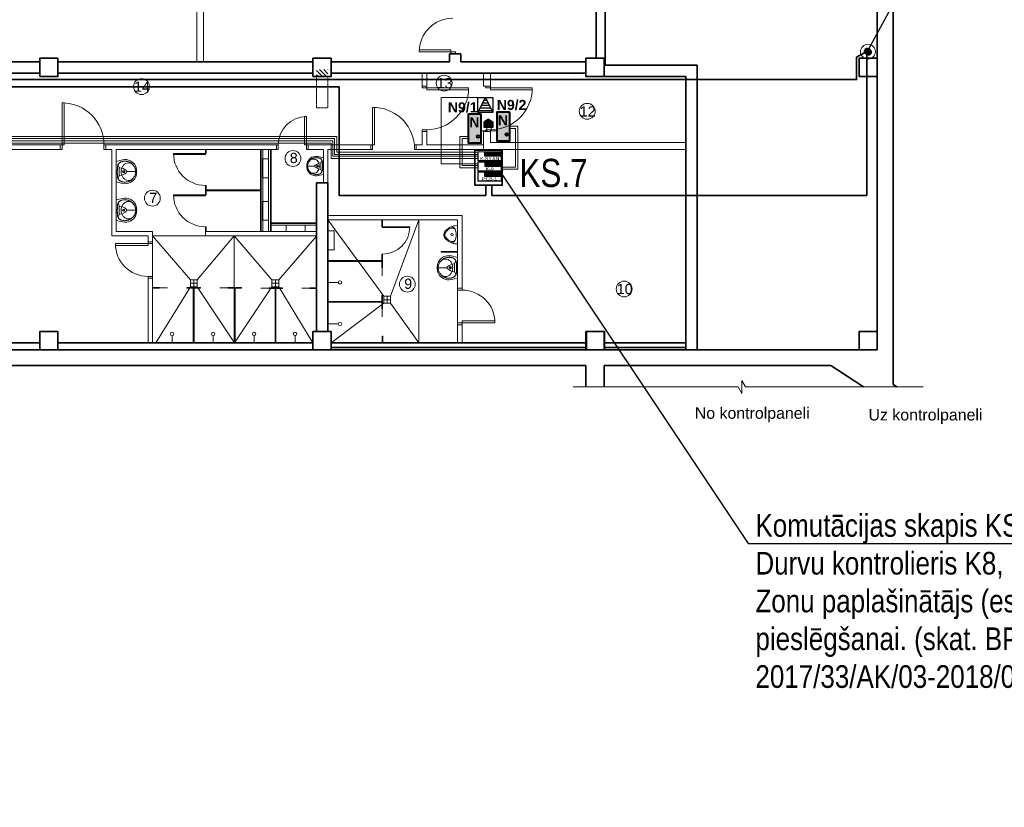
# Model space of a CAD drawing. Header units: millimetres. Extents: x -1662057 to -197461, y -941126 to 63888.
# Tile 54 of 209: x -1578253 to -1560731, y -620024 to -606014. Entities that reach past the tile are written whole.
import ezdxf
from ezdxf import colors
from ezdxf.entities.mleader import LeaderData, LeaderLine
from ezdxf.enums import TextEntityAlignment as Align
from ezdxf.math import Vec2, Vec3

# ---------------------------------------------------------------- set-up
doc = ezdxf.new("R2010")
doc.units = ezdxf.units.MM
doc.set_wipeout_variables(frame=1)
doc.linetypes.add('DASHED2', pattern=[0.375, 0.25, -0.125])
doc.linetypes.add('KL', pattern=[4, 2, -2])
doc.layers.get('0').update_dxf_attribs({"linetype": 'CONTINUOUS'})
for name, color, linetype in [('Apsardze', 5, 'CONTINUOUS'), ('ESS AS', 5, 'CONTINUOUS'), ('ESS_AS_iekartas', 102, 'CONTINUOUS'), ('UAS', 240, 'CONTINUOUS'), ('VS AS', 7, 'CONTINUOUS'), ('VS-AS_Iekartas', 5, 'CONTINUOUS')]:
    doc.layers.add(name, color=color, linetype=linetype)
for name, color, linetype, lineweight in [('AS', 1, 'CONTINUOUS', 18), ('AS_kabelis', 16, 'CONTINUOUS', 15), ('ESS PK', 250, 'CONTINUOUS', 9), ('GLM - Anotation', 7, 'CONTINUOUS', 20), ('karodziņi', 7, 'CONTINUOUS', 0), ('kritumi', 7, 'CONTINUOUS', 5), ('santehnika', 252, 'CONTINUOUS', 0), ('telpu_numeracija', 7, 'CONTINUOUS', 18), ('VS_AS', 5, 'CONTINUOUS', 25)]:
    doc.layers.add(name, color=color, linetype=linetype, lineweight=lineweight)
for name, color, linetype, lineweight, true_color in [('durvis -proj', 7, 'CONTINUOUS', 9, 0x1d22b9), ('durvis_esosas', 7, 'CONTINUOUS', 0, 0x8f9fa3), ('esosaas sienas', 7, 'CONTINUOUS', 35, 0x63767e), ('Esosas_kolonnas', 7, 'CONTINUOUS', 35, 0x63767e), ('nojauc!', 7, 'CONTINUOUS', 9, 0xf42206), ('Nojauc_sienas', 7, 'DASHED2', 20, 0x63767e), ('proj_starpsienas', 7, 'CONTINUOUS', 20, 0x373fae), ('tualetes_starpsiena', 7, 'CONTINUOUS', 5, 0x373fae)]:
    doc.layers.add(name, color=color, linetype=linetype, lineweight=lineweight, true_color=true_color)
doc.styles.add('DEL_Arial Narrow', font='ARIALN.TTF')
doc.styles.add('LAT', font='arial.ttf', dxfattribs={"height": 2})
doc.styles.add('LV', font='arial.ttf')
doc.styles.add('MKM_Arial narrow', font='ARIALN.TTF')
doc.styles.add('WMF-Arial0', font='arialbd.ttf')
doc.linetypes.add('BATTING', pattern='A,0.00254,-2.54,[134,ltypeshp.shx,S=2.54,R=0,X=-2.54,Y=0],-5.08,[134,ltypeshp.shx,S=2.54,R=180,X=2.54,Y=0],-2.54', length=10.16254)

# ---------------------------------------------------------------- blocks, each defined once
blk = doc.blocks.new('A$C693A044C')
at = {"layer": 'santehnika'}
blk.add_lwpolyline([(185, -207.5), (185, 207.5), (50, 207.5), (50, -207.5)], close=True, dxfattribs=at)
blk = doc.blocks.new('MAZGGALDS')
at = {"layer": 'santehnika', "linetype": 'Continuous'}
for p, q in [((-204, 0), (-234, -125)), ((-204, 0), (204, 0)), ((-207, -159), (-208, -170)), ((-208, -170), (-208, -170)), ((-208, -170), (-207, -181)), ((-206, -149), (-207, -159)), ((-207, -181), (-207, -191)), ((-207, -191), (-205, -202)), ((-205, -138), (-206, -149)), ((-203, -128), (-205, -138)), ((-201, -118), (-203, -128)), ((-198, -108), (-201, -118)), ((-195, -99), (-198, -108)), ((-192, -90), (-195, -99)), ((-188, -82), (-192, -90)), ((-192, -90), (-192, -90)), ((-184, -75), (-188, -82)), ((-180, -68), (-184, -75)), ((-175, -62), (-180, -68)), ((-170, -57), (-175, -62)), ((-165, -52), (-170, -57)), ((-159, -47), (-165, -52)), ((-153, -43), (-159, -47)), ((-147, -39), (-153, -43)), ((-153, -43), (-153, -43)), ((-141, -36), (-147, -39)), ((-134, -33), (-141, -36)), ((-127, -31), (-134, -33)), ((-120, -29), (-127, -31)), ((-113, -27), (-120, -29)), ((-106, -25), (-113, -27)), ((-99, -24), (-106, -25)), ((-92, -23), (-99, -24)), ((-99, -24), (-99, -24)), ((-85, -23), (-92, -23)), ((-79, -22), (-85, -23)), ((-72, -22), (-79, -22)), ((-65, -22), (-72, -22)), ((-69, -61), (69, -61)), ((-59, -22), (-65, -22)), ((-52, -21), (-59, -22)), ((-46, -21), (-52, -21)), ((-40, -21), (-46, -21)), ((-46, -21), (-46, -21)), ((-34, -21), (-40, -21)), ((-28, -21), (-34, -21)), ((-22, -21), (-28, -21)), ((-16, -21), (-22, -21)), ((-10, -21), (-16, -21)), ((-4, -21), (-10, -21)), ((2, -21), (-4, -21)), ((8, -21), (2, -21)), ((2, -21), (2, -21)), ((14, -21), (8, -21)), ((21, -22), (14, -21)), ((27, -22), (21, -22)), ((34, -22), (27, -22)), ((40, -22), (34, -22)), ((47, -22), (40, -22)), ((53, -22), (47, -22)), ((59, -22), (53, -22)), ((53, -22), (53, -22)), ((65, -22), (59, -22)), ((71, -22), (65, -22)), ((77, -22), (71, -22)), ((83, -22), (77, -22)), ((89, -23), (83, -22)), ((95, -23), (89, -23)), ((101, -24), (95, -23)), ((108, -25), (101, -24)), ((101, -24), (101, -24)), ((114, -27), (108, -25)), ((121, -29), (114, -27)), ((127, -31), (121, -29)), ((134, -33), (127, -31)), ((141, -36), (134, -33)), ((147, -39), (141, -36)), ((153, -43), (147, -39)), ((159, -47), (153, -43)), ((153, -43), (153, -43)), ((165, -52), (159, -47)), ((170, -57), (165, -52)), ((175, -62), (170, -57)), ((180, -68), (175, -62)), ((184, -75), (180, -68)), ((188, -82), (184, -75)), ((192, -90), (188, -82)), ((195, -99), (192, -90)), ((192, -90), (192, -90)), ((198, -108), (195, -99)), ((201, -118), (198, -108)), ((203, -128), (201, -118)), ((205, -138), (203, -128)), ((204, 0), (234, -125)), ((206, -149), (205, -138)), ((205, -202), (207, -191)), ((207, -159), (206, -149)), ((208, -170), (207, -159)), ((207, -181), (208, -170)), ((207, -191), (207, -181)), ((208, -170), (208, -170)), ((-205, -202), (-204, -212)), ((-204, -212), (-201, -223)), ((-201, -223), (-199, -233)), ((-199, -233), (-196, -243)), ((-196, -243), (-192, -253)), ((-192, -253), (-192, -253)), ((-192, -253), (-188, -262)), ((-188, -262), (-183, -272)), ((-183, -272), (-178, -281)), ((-178, -281), (-173, -290)), ((-173, -290), (-167, -298)), ((-167, -298), (-161, -306)), ((-161, -306), (-154, -314)), ((-154, -314), (-147, -322)), ((-147, -322), (-147, -322)), ((-147, -322), (-139, -329)), ((-139, -329), (-132, -336)), ((-132, -336), (-123, -343)), ((0, -208), (0, -263)), ((0, -263), (0, -319)), ((0, -319), (0, -385)), ((123, -343), (132, -336)), ((132, -336), (139, -329)), ((139, -329), (147, -322)), ((147, -322), (154, -314)), ((147, -322), (147, -322)), ((154, -314), (161, -306)), ((161, -306), (167, -298)), ((167, -298), (173, -290)), ((173, -290), (178, -281)), ((178, -281), (183, -272)), ((183, -272), (188, -262)), ((188, -262), (192, -253)), ((192, -253), (196, -243)), ((192, -253), (192, -253)), ((196, -243), (199, -233)), ((199, -233), (201, -223)), ((201, -223), (204, -212)), ((204, -212), (205, -202))]:
    blk.add_line(p, q, dxfattribs=at)
at = {"layer": 'santehnika'}
for p, q in [((-76, -65), (-136, -34)), ((76, -65), (136, -34)), ((-104, -385), (-95, -388)), ((-95, -388), (-87, -391)), ((-87, -391), (-81, -393)), ((87, -391), (81, -393)), ((95, -388), (87, -391)), ((104, -385), (95, -388)), ((-81, -393), (-74, -395)), ((-74, -395), (-69, -397)), ((-69, -397), (-63, -398)), ((-63, -398), (-59, -399)), ((-59, -399), (-54, -400)), ((-54, -400), (-49, -401)), ((-49, -401), (-44, -402)), ((-44, -402), (-38, -402)), ((-38, -402), (-32, -403)), ((-32, -403), (-25, -404)), ((-25, -404), (-18, -405)), ((-18, -405), (-9, -405)), ((-9, -405), (0, -406)), ((9, -405), (0, -406)), ((18, -405), (9, -405)), ((25, -404), (18, -405)), ((32, -403), (25, -404)), ((38, -402), (32, -403)), ((44, -402), (38, -402)), ((49, -401), (44, -402)), ((54, -400), (49, -401)), ((59, -399), (54, -400)), ((63, -398), (59, -399)), ((69, -397), (63, -398)), ((74, -395), (69, -397)), ((81, -393), (74, -395))]:
    blk.add_line(p, q, dxfattribs=at)
at = {"layer": 'santehnika', "linetype": 'Continuous'}
for radius in [22.4, 15.7]:
    blk.add_circle((0, -146), radius, dxfattribs=at)
for centre, radius, start, end in [((-13, -178), 227, 166.4992, 246.3993), ((-54, -241), 120, 153.4139, 179.9998), ((-28, -254), 149, 129.6135, 153.4139), ((-11, -275), 175, 108.9233, 129.6134), ((-69, -71), 10, 89.9999, 187.559), ((176, -33), 258, 188.8141, 219.2953), ((0, -307), 209, 89.9999, 108.9233), ((0, -307), 209, 71.0765, 89.9999), ((-176, -33), 258, 320.7045, 351.1856), ((11, -275), 175, 50.3863, 71.0765), ((69, -71), 10, 352.4408, 89.9999), ((13, -178), 227, 293.6004, 13.5006), ((28, -254), 149, 26.5859, 50.3863), ((54, -241), 120, 359.9999, 26.5858), ((-54, -241), 120, 179.9999, 206.5858), ((-28, -228), 149, 206.5859, 230.3863), ((-11, -208), 175, 230.3863, 251.0765), ((0, -176), 209, 251.0765, 269.9999), ((0, -178), 30, 219.2953, 320.7045), ((0, -176), 209, 269.9999, 288.9233), ((11, -208), 175, 288.9233, 309.6134), ((28, -228), 149, 309.6135, 333.4139), ((54, -241), 120, 333.4139, 359.9998)]:
    blk.add_arc(centre, radius, start, end, dxfattribs=at)
blk = doc.blocks.new('A$C4BE53BC6')
at = {"layer": 'santehnika'}
for points in [[(-200, 0), (200, 0, 0.056281), (197, 64, 0.051243), (180, 129, 0.047086), (147, 194, 0.038643), (112, 243, 0.050944), (79, 274, 0.073316), (37, 298, 0.092337), (0, 305, 0.092337), (-37, 298, 0.073316), (-79, 274, 0.050944), (-112, 243, 0.038643), (-147, 194, 0.047086), (-180, 129, 0.051243), (-197, 64, 0.056281)], [(0, 150, -0.999985), (0, 100, -0.999985)]]:
    blk.add_lwpolyline(points, format="xyb", close=True, dxfattribs=at)
for points in [[(120, 55, 0.099174), (142, 87, 0.110283), (148, 121, 0.092873), (139, 162, 0.05733), (122, 192, 0.037877), (88, 233, 0.072182), (36, 271, 0.124936), (0, 280), (0, 280, 0.124936), (-36, 271, 0.072182), (-88, 233, 0.037877), (-122, 192, 0.05733), (-139, 162, 0.092873), (-148, 121, 0.110283), (-142, 87, 0.099174), (-120, 55)], [(-174, 144, 0.078162), (-175, 118, 0.158684), (-163, 89, 0.087457), (-120, 55, 0.073385), (-72, 37, 0.051629), (0, 30), (0, 30, 0.051629), (72, 37, 0.073385), (120, 55, 0.087457), (163, 89, 0.158684), (175, 118, 0.078162), (174, 144)]]:
    blk.add_lwpolyline(points, format="xyb", dxfattribs=at)
blk = doc.blocks.new('smk')
at = {"layer": 'Apsardze'}
for p, q in [((-200, 0), (-200, 200)), ((-200, 0), (-100, 200)), ((-200, 200), (0, 200)), ((-100, 200), (0, 0)), ((0, 200), (0, 0)), ((0, 0), (-200, 0))]:
    blk.add_line(p, q, dxfattribs=at)
at = {"layer": 'Apsardze', "linetype": 'ByBlock'}
for p, q in [((-117, 166), (-83, 166)), ((-188, 25), (-13, 25)), ((-170, 60), (-30, 60)), ((-152, 96), (-48, 96)), ((-135, 131), (-65, 131))]:
    blk.add_line(p, q, dxfattribs=at)
blk = doc.blocks.new('DEL_VS-AS_kontroles_panelis')
blk.add_wipeout([(-326, 261), (326, 261), (326, -1), (-326, -1)]).dxf.layer = 'AS_kabelis'
at = {"layer": 'VS-AS_Iekartas', "color": 0}
for p, q in [((-325, 260), (325, 260)), ((-325, 0), (-325, 260)), ((325, 0), (-325, 0)), ((-130, 252), (-122, 260)), ((-130, 229), (-99, 260)), ((-130, 207), (-77, 260)), ((-130, 184), (-54, 260)), ((-130, 162), (-32, 260)), ((-130, 139), (-9, 260)), ((-18, 130), (-130, 242)), ((-40, 130), (-130, 220)), ((-63, 130), (-130, 197)), ((-85, 130), (-130, 175)), ((-108, 130), (-130, 152)), ((5, 130), (-125, 260)), ((-117, 130), (13, 260)), ((27, 130), (-103, 260)), ((-95, 130), (35, 260)), ((50, 130), (-80, 260)), ((-72, 130), (58, 260)), ((72, 130), (-58, 260)), ((-50, 130), (80, 260)), ((95, 130), (-35, 260)), ((-27, 130), (103, 260)), ((117, 130), (-13, 260)), ((-5, 130), (125, 260)), ((139, 130), (9, 260)), ((18, 130), (148, 260)), ((162, 130), (32, 260)), ((40, 130), (170, 260)), ((184, 130), (54, 260)), ((63, 130), (193, 260)), ((207, 130), (77, 260)), ((85, 130), (215, 260)), ((229, 130), (99, 260)), ((108, 130), (238, 260)), ((252, 130), (122, 260)), ((130, 130), (260, 260)), ((274, 130), (144, 260)), ((152, 130), (282, 260)), ((297, 130), (167, 260)), ((175, 130), (305, 260)), ((319, 130), (189, 260)), ((197, 130), (325, 258)), ((325, 146), (211, 260)), ((220, 130), (325, 235)), ((325, 169), (234, 260)), ((242, 130), (325, 213)), ((325, 191), (256, 260)), ((265, 130), (325, 190)), ((325, 214), (279, 260)), ((287, 130), (325, 168)), ((325, 236), (301, 260)), ((310, 130), (325, 145)), ((325, 259), (324, 260)), ((325, 260), (325, 0))]:
    blk.add_line(p, q, dxfattribs=at)
blk.add_lwpolyline([(-130, 260), (325, 260), (325, 130), (-130, 130)], close=True, dxfattribs=at)
at = {"layer": 'VS-AS_Iekartas', "color": 0, "style": 'DEL_Arial Narrow', "width": 1.4}
blk.add_attdef('TIPS', text='', height=90, dxfattribs=at).set_placement((0, -10), align=Align.BOTTOM_CENTER)
blk = doc.blocks.new('_None')

msp = doc.modelspace()

# ---------------------------------------------------------------- hatches: boundary and pattern name
at = {"layer": 'ESS PK', "true_color": 0xffffff}
h = msp.add_hatch(color=7, dxfattribs=at)
h.dxf.hatch_style = 1
h.paths.add_polyline_path([(-1570266.31071, -608211.26137), (-1570047.57362, -608211.26137), (-1570047.57362, -607687.706), (-1570266.31071, -607687.706)])
h = msp.add_hatch(color=7, dxfattribs=at)
h.dxf.hatch_style = 1
h.paths.add_polyline_path([(-1569833.27586, -607832.66344), (-1569910.16387, -607782.32132), (-1569987.41377, -607832.66344)])
h.paths.add_polyline_path([(-1569987.41377, -607832.66344), (-1569987.44632, -607832.68465), (-1569987.44632, -607930.76772), (-1569833.23584, -607930.76772), (-1569833.23584, -607832.68964), (-1569833.27586, -607832.66344)])
h = msp.add_hatch(color=7, dxfattribs=at)
h.dxf.hatch_style = 1
h.paths.add_polyline_path([(-1569757.84699, -608174.68482), (-1569539.1099, -608174.68482), (-1569539.1099, -607651.12944), (-1569757.84699, -607651.12944)])
at = {"layer": 'nojauc!', "ltscale": 40, "true_color": 0x636466}
h = msp.add_hatch(dxfattribs=at)
h.set_pattern_fill('ANSI31', color=251, scale=16.2, angle=90, style=0)
h.set_pattern_definition([(135, (-1548911.583, -638397.78), (-36.37004, -36.37004), [])])
h.paths.add_polyline_path([(-1572767.84029, -606900.90583), (-1572969.65287, -606901.2846), (-1572969.65287, -607024.56369), (-1572767.84029, -607024.56369)])
at = {"layer": 'UAS'}
h = msp.add_hatch(color=5, dxfattribs=at)
h.paths.add_polyline_path([(-1563158.02772, -606582.26795), (-1563187.19326, -606523.11115, 0.2855923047), (-1563223.98343, -606582.26795, 0.5262828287), (-1563134.36095, -606643.83125)])
h.paths.add_polyline_path([(-1563158.63903, -606581.02802), (-1563158.52713, -606580.96885), (-1563134.36095, -606643.83125, 0.3103731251), (-1563092.07201, -606582.26795, 0.5557031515), (-1563187.19326, -606523.11115)])

# ---------------------------------------------------------------- linework, layer by layer
at = {"layer": 'durvis -proj', "color": 251, "true_color": 0x636466}
for points in [[(-1571010.10857, -607227.06369), (-1571010.10857, -607194.66369), (-1571091.10857, -607194.66369), (-1571091.10857, -607227.06369)], [(-1570264.90857, -607227.06369), (-1570264.90857, -607262.45193), (-1571010.10857, -607262.45193), (-1571010.10857, -607227.06369)], [(-1569876.10857, -607227.06369), (-1569876.10857, -607194.66369), (-1569957.10857, -607194.66369), (-1569957.10857, -607227.06369)], [(-1569130.90857, -607227.06369), (-1569130.90857, -607262.45193), (-1569876.10857, -607262.45193), (-1569876.10857, -607227.06369)], [(-1577498.10572, -607494.36369), (-1577462.71747, -607494.36369), (-1577462.71747, -608239.56369), (-1577498.10572, -608239.56369)], [(-1571974.16829, -607575.36369), (-1571938.78004, -607575.36369), (-1571938.78004, -608239.56369), (-1571974.16829, -608239.56369)], [(-1573148.80558, -607737.22398), (-1573184.19383, -607737.22398), (-1573184.19383, -608239.56369), (-1573148.80558, -608239.56369)], [(-1571010.10857, -608004.66369), (-1571010.10857, -607972.26369), (-1571091.10857, -607972.26369), (-1571091.10857, -608004.66369)], [(-1569876.10857, -608004.66369), (-1569876.10857, -607972.26369), (-1569957.10857, -607972.26369), (-1569957.10857, -608004.66369)], [(-1577498.10572, -608320.56369), (-1577530.50572, -608320.56369), (-1577530.50572, -608239.56369), (-1577498.10572, -608239.56369)], [(-1576720.50572, -608320.56369), (-1576752.90572, -608320.56369), (-1576752.90572, -608239.56369), (-1576720.50572, -608239.56369)], [(-1573683.54529, -608239.56369), (-1573651.14529, -608239.56369), (-1573651.14529, -608320.56369), (-1573683.54529, -608320.56369)], [(-1573148.80558, -608239.56369), (-1573116.40558, -608239.56369), (-1573116.40558, -608320.56369), (-1573148.80558, -608320.56369)], [(-1572006.56829, -608320.56369), (-1571974.16829, -608320.56369), (-1571974.16829, -608239.56369), (-1572006.56829, -608239.56369)], [(-1571228.96829, -608320.56369), (-1571196.56829, -608320.56369), (-1571196.56829, -608239.56369), (-1571228.96829, -608239.56369)], [(-1576550.54029, -609996.90036), (-1576550.47493, -610033.33475), (-1575967.34029, -610032.2886), (-1575967.34029, -609996.90036)], [(-1575886.34029, -609964.50036), (-1575886.34029, -609996.90036), (-1575967.34029, -609996.90036), (-1575967.34029, -609964.50036)], [(-1575886.34029, -610580.10036), (-1575886.34029, -610612.50036), (-1575967.34029, -610612.50036), (-1575967.34029, -610580.10036)], [(-1570378.34029, -610791.38071), (-1570378.34029, -610823.78071), (-1570459.34029, -610823.78071), (-1570459.34029, -610791.38071)], [(-1570378.34029, -611406.98071), (-1570378.34029, -611439.38071), (-1570459.34029, -611439.38071), (-1570459.34029, -611406.98071)], [(-1569795.14029, -611406.98071), (-1569795.14029, -611371.59246), (-1570378.34029, -611371.59246), (-1570378.34029, -611406.98071)]]:
    msp.add_lwpolyline(points, close=True, dxfattribs=at)
for centre, radius, start, end in [((-1571010.10857, -607227.06369), 745.2, 270, 0), ((-1569876.10857, -607227.06369), 745.2, 270, 0), ((-1577498.10572, -608239.56369), 745.2, 0, 90), ((-1571962.87371, -608312.83075), 737.55355, 5.701048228, 90.877437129), ((-1573148.50834, -608239.68915), 502.63697, 90, 179.985698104), ((-1575967.34029, -609996.90036), 583.2, 180, 270), ((-1570378.34029, -611406.98071), 583.2, 0, 90)]:
    msp.add_arc(centre, radius, start, end, dxfattribs=at)
at = {"layer": 'durvis_esosas', "color": 251, "true_color": 0x636466}
for points in [[(-1571143.79029, -606587.16369), (-1571143.79029, -606551.77544), (-1570579.22029, -606551.77544), (-1570579.22029, -606587.16369)], [(-1570498.22029, -606619.56369), (-1570498.22029, -606587.16369), (-1570579.22029, -606587.16369), (-1570579.22029, -606619.56369)]]:
    msp.add_lwpolyline(points, close=True, dxfattribs=at)
msp.add_arc((-1570544.39029, -606587.16369), 599.4, 90, 180, dxfattribs=at)
at = {"layer": 'esosaas sienas', "color": 251, "true_color": 0x636466}
for p, q in [((-1562707.64029, -599127.06369), (-1562707.64029, -612503.39044)), ((-1567834.94029, -599410.56369), (-1567834.94029, -606822.06369)), ((-1562991.14029, -599410.56369), (-1562991.14029, -611884.56369)), ((-1567996.94029, -604594.56369), (-1567996.94029, -606700.56369)), ((-1570605.14029, -606619.56369), (-1570605.14029, -606765.36369)), ((-1570605.14029, -606619.56369), (-1570402.64029, -606619.56369)), ((-1570402.64029, -606619.56369), (-1570402.64029, -606765.36369)), ((-1582431.14029, -606765.36369), (-1577895.14029, -606765.36369)), ((-1573035.14029, -606765.36369), (-1577571.14029, -606765.36369)), ((-1572711.14029, -606765.36369), (-1570605.14029, -606765.36369)), ((-1570402.64029, -606765.36369), (-1568175.14029, -606765.36369)), ((-1566198.74029, -606822.06369), (-1567834.94029, -606822.06369)), ((-1566198.74029, -606822.06369), (-1566198.74029, -611884.56369)), ((-1582431.14029, -606967.86369), (-1577895.14029, -606967.86369)), ((-1573035.14029, -606967.86369), (-1577571.14029, -606967.86369)), ((-1572711.14029, -606967.86369), (-1568175.14029, -606967.86369)), ((-1566401.24029, -607024.56369), (-1568175.14029, -607024.56369)), ((-1566401.24029, -607024.56369), (-1566401.24029, -611884.56369)), ((-1572970.34029, -608916.44639), (-1572970.34029, -611560.56369)), ((-1572767.84029, -608916.44639), (-1572767.84029, -611560.56369)), ((-1577895.14029, -611763.06369), (-1582431.14029, -611763.06369)), ((-1573035.14029, -611763.06369), (-1577571.14029, -611763.06369)), ((-1568167.04029, -611763.06369), (-1572711.14029, -611763.06369)), ((-1567859.24029, -611763.06369), (-1566401.24029, -611763.06369)), ((-1562991.14029, -611884.56369), (-1592475.14029, -611884.56369)), ((-1568167.04029, -611844.06369), (-1572711.14029, -611844.06369)), ((-1567859.24029, -611844.06369), (-1566401.24029, -611844.06369)), ((-1568175.14029, -612168.06369), (-1592758.64029, -612168.06369)), ((-1568175.14029, -612168.06369), (-1568175.14029, -612545.31757)), ((-1563818.88764, -612168.06369), (-1567851.14029, -612168.06369)), ((-1567851.14029, -612168.06369), (-1567851.14029, -612545.31757)), ((-1563818.88764, -612168.06369), (-1563237.9676, -612545.31757)), ((-1562707.64029, -612503.39044), (-1562643.07818, -612545.31757))]:
    msp.add_line(p, q, dxfattribs=at)
at = {"layer": 'Esosas_kolonnas', "color": 251, "true_color": 0x636466}
msp.add_line((-1572970.34029, -608916.44639), (-1572767.84029, -608916.44639), dxfattribs=at)
for points in [[(-1577895.14029, -607024.56369), (-1577571.14029, -607024.56369), (-1577571.14029, -606700.56369), (-1577895.14029, -606700.56369)], [(-1573035.14029, -607024.56369), (-1572711.14029, -607024.56369), (-1572711.14029, -606700.56369), (-1573035.14029, -606700.56369)], [(-1568175.14029, -607024.56369), (-1567851.14029, -607024.56369), (-1567851.14029, -606700.56369), (-1568175.14029, -606700.56369)], [(-1563315.14029, -607024.56369), (-1562991.14029, -607024.56369), (-1562991.14029, -606700.56369), (-1563315.14029, -606700.56369)], [(-1577895.14029, -611884.56369), (-1577571.14029, -611884.56369), (-1577571.14029, -611560.56369), (-1577895.14029, -611560.56369)], [(-1573035.14029, -611884.56369), (-1572711.14029, -611884.56369), (-1572711.14029, -611560.56369), (-1573035.14029, -611560.56369)], [(-1568175.14029, -611884.56369), (-1567851.14029, -611884.56369), (-1567851.14029, -611560.56369), (-1568175.14029, -611560.56369)], [(-1567843.04029, -611884.56369), (-1568167.04029, -611884.56369), (-1568167.04029, -611560.56369), (-1567843.04029, -611560.56369)], [(-1563315.14029, -611884.56369), (-1562991.14029, -611884.56369), (-1562991.14029, -611560.56369), (-1563315.14029, -611560.56369)]]:
    msp.add_lwpolyline(points, close=True, dxfattribs=at)
at = {"layer": 'ESS PK', "color": 6, "lineweight": 30, "ltscale": 2}
for p, q in [((-1569910.16191, -607782.32004), (-1569987.42322, -607832.66959)), ((-1569910.16784, -607782.31872), (-1569833.24769, -607832.68188))]:
    msp.add_line(p, q, dxfattribs=at)
at = {"layer": 'ESS PK', "color": 5, "lineweight": 40, "ltscale": 2}
for points in [[(-1570047.57362, -607687.706), (-1570047.57362, -608211.26137), (-1570266.31071, -608211.26137), (-1570266.31071, -607687.706)], [(-1569539.1099, -607651.12944), (-1569539.1099, -608174.68482), (-1569757.84699, -608174.68482), (-1569757.84699, -607651.12944)]]:
    msp.add_lwpolyline(points, close=True, dxfattribs=at)
at = {"layer": 'ESS PK', "color": 6, "lineweight": 30, "ltscale": 2}
msp.add_lwpolyline([(-1569987.44632, -607832.66344), (-1569833.23584, -607832.66344), (-1569833.23584, -607930.76772), (-1569987.44632, -607930.76772)], close=True, dxfattribs=at)
at = {"layer": 'ESS PK', "color": 5, "lineweight": 40, "ltscale": 2}
for centre in [(-1570096.86688, -608090.9797), (-1569588.40317, -608054.40314)]:
    msp.add_circle(centre, 22.45576, dxfattribs=at)
at = {"layer": 'karodziņi', "color": 251, "true_color": 0x636466}
for p, q in [((-1565404.00664, -612429.28128), (-1565404.00664, -612661.35385)), ((-1565339.53523, -612545.31757), (-1565404.00664, -612429.28128)), ((-1565468.47804, -612545.31757), (-1568401.59906, -612545.31757)), ((-1565404.00664, -612661.35385), (-1565468.47804, -612545.31757)), ((-1562172.4744, -612545.31757), (-1565339.53523, -612545.31757))]:
    msp.add_line(p, q, dxfattribs=at)
at = {"layer": 'kritumi', "color": 251, "true_color": 0x636466}
for p, q in [((-1572767.84029, -608916.44639), (-1572848.84029, -608916.44639)), ((-1571775.18789, -610934.27981), (-1572767.84029, -609576.06369)), ((-1571149.99673, -609576.06369), (-1571653.68789, -610934.27981)), ((-1571149.99673, -611763.06369), (-1571149.99673, -609576.06369)), ((-1575886.34029, -609859.56369), (-1572970.14395, -609859.56369)), ((-1575886.34029, -609859.56369), (-1575215.21087, -610641.62129)), ((-1574434.41529, -609859.56369), (-1575093.71087, -610641.62129)), ((-1574434.41529, -609859.56369), (-1573762.96971, -610641.62129)), ((-1574428.34029, -611763.06369), (-1574434.41529, -609859.56369)), ((-1572970.79174, -609866.85322), (-1573641.46971, -610641.62129)), ((-1575886.34029, -609964.50036), (-1575886.34029, -610612.50036)), ((-1575215.21087, -610763.12129), (-1575828.83029, -611763.06369)), ((-1575215.21087, -610702.37129), (-1575093.71087, -610702.37129)), ((-1575154.46087, -610763.12129), (-1575154.46087, -610641.62129)), ((-1575093.71087, -610763.12129), (-1574428.34029, -611763.06369)), ((-1573762.96971, -610763.12129), (-1574428.34029, -611763.06369)), ((-1573762.96971, -610702.37129), (-1573641.46971, -610702.37129)), ((-1573702.21971, -610763.12129), (-1573702.21971, -610641.62129)), ((-1573641.46971, -610763.12129), (-1573035.14029, -611763.06369)), ((-1571714.43789, -611055.77981), (-1571714.43789, -610934.27981)), ((-1570459.34029, -611406.98071), (-1570459.34029, -610823.78071)), ((-1571775.18789, -611055.77981), (-1572711.14029, -611763.06369)), ((-1571775.18789, -610995.02981), (-1571653.68789, -610995.02981)), ((-1571149.99673, -611763.06369), (-1571653.68789, -611055.77981))]:
    msp.add_line(p, q, dxfattribs=at)
for points in [[(-1575215.21087, -610641.62129), (-1575093.71087, -610641.62129), (-1575093.71087, -610763.12129), (-1575215.21087, -610763.12129)], [(-1573762.96971, -610641.62129), (-1573641.46971, -610641.62129), (-1573641.46971, -610763.12129), (-1573762.96971, -610763.12129)], [(-1571775.18789, -610934.27981), (-1571653.68789, -610934.27981), (-1571653.68789, -611055.77981), (-1571775.18789, -611055.77981)]]:
    msp.add_lwpolyline(points, close=True, dxfattribs=at)
at = {"layer": 'Nojauc_sienas', "color": 251, "ltscale": 0.5, "true_color": 0x636466}
for p, q in [((-1572970.34029, -607024.56369), (-1572970.34029, -607579.94639)), ((-1572767.84029, -607024.56369), (-1572767.84029, -607579.94639)), ((-1572970.34029, -607579.94639), (-1572767.84029, -607579.94639))]:
    msp.add_line(p, q, dxfattribs=at)
at = {"layer": 'proj_starpsienas', "color": 251, "true_color": 0x636466}
for p, q in [((-1575100.64029, -606765.36369), (-1575100.64029, -599410.56369)), ((-1574979.14029, -606765.36369), (-1574979.14029, -599410.56369)), ((-1571091.10857, -606967.86369), (-1571091.10857, -607194.66369)), ((-1571010.10857, -606967.86369), (-1571010.10857, -607194.66369)), ((-1569997.60857, -606967.86369), (-1569997.60857, -607194.66369)), ((-1569876.10857, -606967.86369), (-1569876.10857, -607194.66369)), ((-1568418.14029, -607024.56369), (-1568418.14029, -607024.56369)), ((-1568377.64029, -607024.56369), (-1568377.64029, -607024.56369)), ((-1571010.10857, -607194.66369), (-1571091.10857, -607194.66369)), ((-1569876.10857, -607194.66369), (-1569997.60857, -607194.66369)), ((-1571091.10857, -608239.56369), (-1571091.10857, -608004.66369)), ((-1571010.10857, -608004.66369), (-1571091.10857, -608004.66369)), ((-1571010.10857, -608239.56369), (-1571010.10857, -608004.66369)), ((-1569997.60857, -608320.56369), (-1569997.60857, -608004.66369)), ((-1569876.10857, -608004.66369), (-1569997.60857, -608004.66369)), ((-1569876.10857, -608199.06369), (-1569876.10857, -608004.66369)), ((-1580973.14029, -608239.56369), (-1577530.50572, -608239.56369)), ((-1580973.14029, -608320.56369), (-1577530.50572, -608320.56369)), ((-1577530.50572, -608239.56369), (-1577530.50572, -608320.56369)), ((-1576720.50572, -608239.56369), (-1573683.54529, -608239.56369)), ((-1576720.50572, -608239.56369), (-1576720.50572, -608320.56369)), ((-1576720.50572, -608320.56369), (-1576615.34029, -608320.56369)), ((-1576615.34029, -608320.56369), (-1576615.34029, -609859.56369)), ((-1576534.34029, -608320.56369), (-1573683.54529, -608320.56369)), ((-1576534.34029, -608320.56369), (-1576534.34029, -609778.56369)), ((-1573958.13529, -609778.56369), (-1573958.13529, -608320.56369)), ((-1573925.73529, -608320.56369), (-1573925.73529, -609778.56369)), ((-1573822.46029, -609778.56369), (-1573822.46029, -608320.56369)), ((-1573790.06029, -609778.56369), (-1573790.06029, -608320.56369)), ((-1573779.93529, -609778.56369), (-1573779.93529, -608320.56369)), ((-1573683.54529, -608239.56369), (-1573683.54529, -608320.56369)), ((-1573116.40558, -608239.56369), (-1572006.56829, -608239.56369)), ((-1573116.40558, -608239.56369), (-1573116.40558, -608320.56369)), ((-1573116.40558, -608320.56369), (-1572848.84029, -608320.56369)), ((-1572848.84029, -608916.44639), (-1572848.84029, -608320.56369)), ((-1572767.84029, -608320.56369), (-1572006.56829, -608320.56369)), ((-1572767.84029, -608916.44639), (-1572767.84029, -608320.56369)), ((-1572006.56829, -608239.56369), (-1572006.56829, -608320.56369)), ((-1571196.56829, -608239.56369), (-1571091.10857, -608239.56369)), ((-1571196.56829, -608239.56369), (-1571196.56829, -608320.56369)), ((-1571196.56829, -608320.56369), (-1569997.60857, -608320.56369)), ((-1571010.10857, -608239.56369), (-1569997.60857, -608239.56369)), ((-1569997.60857, -608320.56369), (-1566401.24029, -608320.56369)), ((-1569876.10857, -608199.06369), (-1566401.24029, -608199.06369)), ((-1567851.14029, -608199.06369), (-1567972.64029, -608199.06369)), ((-1570378.34029, -609495.06369), (-1572767.84029, -609495.06369)), ((-1570378.34029, -609495.06369), (-1570378.34029, -610791.38071)), ((-1572970.34029, -609628.71369), (-1573779.93529, -609628.71369)), ((-1572970.34029, -609638.83869), (-1573779.93529, -609638.83869)), ((-1572977.94031, -609671.23869), (-1573779.93529, -609671.23869)), ((-1570459.34029, -609576.06369), (-1572767.84029, -609576.06369)), ((-1570459.34029, -609576.06369), (-1570459.34029, -610791.38071)), ((-1576615.34029, -609859.56369), (-1575967.34029, -609859.56369)), ((-1576534.34029, -609778.56369), (-1575886.34029, -609778.56369)), ((-1575967.34029, -609859.56369), (-1575967.34029, -609964.50036)), ((-1575886.34029, -609778.56369), (-1575886.34029, -609964.50036)), ((-1574947.55029, -609778.56369), (-1572970.14395, -609778.56369)), ((-1574947.55029, -609778.56369), (-1574947.55029, -609859.56369)), ((-1574947.55029, -609859.56369), (-1572970.14395, -609859.56369)), ((-1575886.34029, -609964.50036), (-1575967.34029, -609964.50036)), ((-1575967.34029, -610612.50036), (-1575967.34029, -611763.06369)), ((-1575886.34029, -610612.50036), (-1575967.34029, -610612.50036)), ((-1575886.34029, -610612.50036), (-1575886.34029, -611763.06369)), ((-1570378.34029, -610791.38071), (-1570459.34029, -610791.38071)), ((-1570378.34029, -611439.38071), (-1570459.34029, -611439.38071)), ((-1570459.34029, -611439.38071), (-1570459.34029, -611763.06369)), ((-1570378.34029, -611439.38071), (-1570378.34029, -611763.06369)), ((-1570459.34029, -611763.06369), (-1572711.14029, -611763.06369))]:
    msp.add_line(p, q, dxfattribs=at)
at = {"layer": 'santehnika', "color": 251, "lineweight": 0, "true_color": 0x636466}
for p, q in [((-1572762.60937, -610687.07579), (-1572583.58502, -610687.07579)), ((-1572762.60937, -611423.36579), (-1572583.58502, -611423.36579)), ((-1575539.3524, -611757.83276), (-1575539.3524, -611635.50842)), ((-1574810.3524, -611757.83276), (-1574810.3524, -611635.50842)), ((-1574081.3524, -611757.83276), (-1574081.3524, -611635.50842)), ((-1573352.3524, -611757.83276), (-1573352.3524, -611635.50842))]:
    msp.add_line(p, q, dxfattribs=at)
for centre in [(-1572552.72481, -610687.07579), (-1572552.72481, -611423.36579), (-1575539.3524, -611604.64821), (-1574810.3524, -611604.64821), (-1574081.3524, -611604.64821), (-1573352.3524, -611604.64821)]:
    msp.add_circle(centre, 30.86021, dxfattribs=at)
at = {"layer": 'telpu_numeracija', "color": 251, "true_color": 0x636466}
for centre in [(-1576084.84309, -607203.5169), (-1570699.11972, -607142.35884), (-1568152.93679, -607643.16041), (-1573390.29659, -608482.31725), (-1575890.99077, -609189.35111), (-1571354.83221, -610719.28155), (-1567495.34988, -610804.92212)]:
    msp.add_circle(centre, 140.8995, dxfattribs=at)
at = {"layer": 'tualetes_starpsiena', "color": 251, "true_color": 0x636466}
msp.add_line((-1573968.26029, -609778.56369), (-1573968.26029, -608320.56369), dxfattribs=at)
at = {"layer": 'tualetes_starpsiena', "color": 251, "linetype": 'BATTING', "ltscale": 0.005, "true_color": 0x636466}
for p, q in [((-1571803.13029, -610426.56369), (-1571803.13029, -610568.31369)), ((-1575623.09029, -610783.77369), (-1575764.84029, -610783.77369)), ((-1574549.84029, -610783.77369), (-1574691.59029, -610783.77369)), ((-1573820.84029, -610791.06369), (-1573962.59029, -610791.06369)), ((-1573091.84029, -610791.06369), (-1573233.59029, -610791.06369)), ((-1571803.13029, -611155.88984), (-1571803.13029, -611297.63984))]:
    msp.add_line(p, q, dxfattribs=at)
at = {"layer": 'tualetes_starpsiena', "color": 251, "true_color": 0x636466}
for points in [[(-1574932.97029, -608395.48307), (-1574932.97029, -608320.56369), (-1574947.55029, -608320.56369), (-1574947.55029, -608395.48307)], [(-1574947.55029, -608395.48307), (-1575514.55029, -608395.48307), (-1575514.55029, -608410.06307), (-1574947.55029, -608410.06307)], [(-1574932.97029, -608962.48307), (-1574932.97029, -609130.56369), (-1574947.55029, -609130.56369), (-1574947.55029, -608962.48307)], [(-1574947.55029, -609130.56369), (-1575514.55029, -609130.56369), (-1575514.55029, -609145.14369), (-1574947.55029, -609145.14369)], [(-1574932.97029, -609042.27369), (-1573968.26029, -609042.27369), (-1573968.26029, -609056.85369), (-1574932.97029, -609056.85369)], [(-1574932.97029, -609697.56369), (-1574932.97029, -609778.56369), (-1574947.55029, -609778.56369), (-1574947.55029, -609697.56369)], [(-1571795.84029, -609697.96869), (-1571795.84029, -609576.06369), (-1571810.42029, -609576.06369), (-1571810.42029, -609697.96869)], [(-1571795.84029, -609697.96869), (-1571310.24529, -609697.96869), (-1571310.24529, -609712.54869), (-1571795.84029, -609712.54869)], [(-1571810.42029, -610426.56369), (-1571810.42029, -610183.56369), (-1571795.84029, -610183.56369), (-1571795.84029, -610426.56369)], [(-1570750.94029, -610135.77369), (-1570459.34029, -610135.77369), (-1570459.34029, -610150.35369), (-1570750.94029, -610150.35369)], [(-1572767.84029, -610312.35369), (-1571810.42029, -610312.35369), (-1571810.42029, -610297.77369), (-1572767.84029, -610297.77369)], [(-1575886.34029, -610776.48369), (-1575764.84029, -610776.48369), (-1575764.84029, -610791.06369), (-1575886.34029, -610791.06369)], [(-1575278.84029, -610776.48369), (-1575035.84029, -610776.48369), (-1575035.84029, -610791.06369), (-1575278.84029, -610791.06369)], [(-1574549.84029, -610776.48369), (-1574306.84029, -610776.48369), (-1574306.84029, -610791.06369), (-1574549.84029, -610791.06369)], [(-1573820.84029, -610783.77369), (-1573577.84029, -610783.77369), (-1573577.84029, -610798.35369), (-1573820.84029, -610798.35369)], [(-1573091.84029, -610783.77369), (-1572970.34029, -610783.77369), (-1572970.34029, -610798.35369), (-1573091.84029, -610798.35369)], [(-1575164.63029, -611763.06369), (-1575164.63029, -610791.06369), (-1575150.05029, -610791.06369), (-1575150.05029, -611763.06369)], [(-1574435.63029, -611763.06369), (-1574435.63029, -610791.06369), (-1574421.05029, -610791.06369), (-1574421.05029, -611763.06369)], [(-1573706.63029, -611763.06369), (-1573706.63029, -610798.35369), (-1573692.05029, -610798.35369), (-1573692.05029, -611763.06369)], [(-1571810.42029, -611155.56369), (-1571810.42029, -610912.56369), (-1571795.84029, -610912.56369), (-1571795.84029, -611155.56369)], [(-1572767.84029, -611041.35369), (-1571810.42029, -611041.35369), (-1571810.42029, -611026.77369), (-1572767.84029, -611026.77369)], [(-1571788.55029, -611763.06369), (-1571788.41404, -611641.15906), (-1571802.99404, -611641.15906), (-1571803.13029, -611763.06369)]]:
    msp.add_lwpolyline(points, close=True, dxfattribs=at)
at = {"layer": 'tualetes_starpsiena', "color": 251, "lineweight": 0, "true_color": 0x636466}
for centre, radius, start, end in [((-1574947.55029, -608395.48307), 567, 180, 270), ((-1574947.55029, -609130.56369), 567, 180, 270), ((-1571795.84029, -609697.96869), 485.595, 270, 0)]:
    msp.add_arc(centre, radius, start, end, dxfattribs=at)
at = {"layer": 'UAS', "color": 5, "linetype": 'ByBlock', "lineweight": 18, "ltscale": 50}
msp.add_circle((-1563157.97571, -606582.24044), 132.47566, dxfattribs=at)
at = {"layer": 'UAS', "color": 5, "linetype": 'KL', "lineweight": 18, "ltscale": 50}
msp.add_circle((-1563158.02772, -606582.26795), 65.95571, dxfattribs=at)
at = {"layer": 'VS_AS', "color": 5, "lineweight": 20}
for p, q in [((-1570090, -607400), (-1570750, -607400)), ((-1570750, -607400), (-1570750, -608580))]:
    msp.add_line(p, q, dxfattribs=at)
at = {"layer": 'VS_AS', "color": 1, "lineweight": 20}
for p, q in [((-1572680, -608170), (-1583810, -608170)), ((-1572680, -608440), (-1572680, -608170))]:
    msp.add_line(p, q, dxfattribs=at)
msp.add_lwpolyline([(-1570050, -607990), (-1569940, -607990), (-1569940, -607930), (-1569860, -607930), (-1569860, -607990), (-1569760, -607990)], dxfattribs=at)
at = {"layer": 'VS_AS', "color": 6, "lineweight": 35}
msp.add_lwpolyline([(-1570151.58592, -608332.58463), (-1569665.59685, -608332.58463), (-1569665.59685, -608959.86565), (-1570151.58592, -608959.86565)], close=True, dxfattribs=at)

# ---------------------------------------------------------------- block references
at = {"color": 251, "true_color": 0x636466, "xscale": 0.81, "yscale": 0.81, "zscale": 0.81, "rotation": 90.00000000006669}
msp.add_blockref('A$C4BE53BC6', (-1570459.34029, -609839.92276), dxfattribs=at)
at = {"layer": 'santehnika', "color": 251, "true_color": 0x636466}
for name, p, xscale, yscale, zscale, rotation in [('MAZGGALDS', (-1576534.34029, -608716.95531), 0.8957952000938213, 0.8957952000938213, 0.8957952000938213, 89.99856497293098), ('A$C693A044C', (-1573972.31029, -608658.7956), -0.81, 0.81, 0.81, 180), ('MAZGGALDS', (-1572848.84029, -608618.50504), 0.72559411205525, 0.72559411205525, 0.72559411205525, 269.99856497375), ('MAZGGALDS', (-1576534.34029, -609402.52885), 0.8957952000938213, 0.8957952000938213, 0.8957952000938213, 89.99856497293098), ('A$C693A044C', (-1573972.31029, -609414.06369), -0.81, 0.81, 0.81, 180), ('A$C693A044C', (-1573340.7634, -609628.71369), 0.81, 0.81, 0.81, 270), ('MAZGGALDS', (-1570459.34029, -610426.56721), 0.8957952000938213, 0.8957952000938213, 0.8957952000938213, 269.998564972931)]:
    msp.add_blockref(name, p, dxfattribs=dict(at, xscale=xscale, yscale=yscale, zscale=zscale, rotation=rotation))
at = {"layer": 'santehnika', "color": 251, "true_color": 0x636466, "xscale": -0.81, "yscale": 0.81, "zscale": 0.81}
msp.add_blockref('A$C693A044C', (-1572617.99029, -609939.34869), dxfattribs=at)
at = {"layer": 'VS AS', "xscale": 1.318359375, "yscale": 1.318359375, "zscale": 1.318359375}
msp.add_blockref('smk', (-1569834.16114, -607663.13604), dxfattribs=at)

# ---------------------------------------------------------------- texts
at = {"layer": 'ESS PK', "color": 5, "style": 'WMF-Arial0'}
for s, p in [('N9/2', (-1569762.12045, -607619.4391)), ('N9/1', (-1570633.21135, -607662.13493)), ('N', (-1570251.63053, -607927.66326)), ('N', (-1569743.16681, -607891.0867))]:
    msp.add_text(s, height=178.4729, dxfattribs=at).set_placement(p)
at = {"layer": 'GLM - Anotation', "color": 251, "true_color": 0x636466, "char_height": 202.5, "attachment_point": 1}
for s, insert in [('{\\fArial|b0|i0|c186|p34;No kontrolpaneli}', (-1566238.98685, -612910.21573)), ('{\\fArial|b0|i0|c186|p34;Uz kontrolpaneli}', (-1563148.02936, -612940.27648))]:
    msp.add_mtext_dynamic_manual_height_columns(s, width=2764.4082526, gutter_width=1250, heights=[0], dxfattribs=dict(at, insert=insert))
at = {"layer": 'telpu_numeracija', "color": 251, "true_color": 0x636466, "char_height": 182.1771, "attachment_point": 7, "style": 'LAT'}
for s, insert in [('14', (-1576217.90753, -607296.85652)), ('13', (-1570832.18416, -607235.69846)), ('12', (-1568286.00122, -607736.50003)), ('8', (-1573445.74812, -608567.03977)), ('7', (-1575946.44231, -609274.07363)), ('9', (-1571410.28375, -610804.00407)), ('10', (-1567628.41432, -610898.26174))]:
    msp.add_mtext(s, dxfattribs=dict(at, insert=insert))

# ---------------------------------------------------------------- next in the draw order: block references
at = {"layer": 'ESS AS', "color": 6, "transparency": 33554687}
ref = msp.add_blockref('DEL_VS-AS_kontroles_panelis', (-1569890.75074, -608526.0935), dxfattribs=dict(at, xscale=0.6328124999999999, yscale=0.6328124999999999, zscale=0.6328124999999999, rotation=359.9240141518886))
ref.add_attrib('TIPS', 'K-8 LAN', dxfattribs={"layer": 'VS-AS_Iekartas', "height": 56.953125, "rotation": 359.92401415, "style": 'DEL_Arial Narrow', "width": 1.4}).set_placement((-1569890.75914, -608532.42162), align=Align.BOTTOM_CENTER)

# ---------------------------------------------------------------- next in the draw order: linework, layer by layer
at = {"layer": 'VS_AS', "color": 1, "lineweight": 20}
msp.add_line((-1570100, -608440), (-1572680, -608440), dxfattribs=at)
at = {"layer": 'VS_AS', "color": 5, "lineweight": 20}
msp.add_lwpolyline([(-1570100, -608370), (-1572610, -608370), (-1572610, -608090), (-1583690, -608090), (-1583690, -606490), (-1591290, -606490), (-1591290, -606040), (-1592490, -606040)], dxfattribs=at)
at = {"layer": 'VS_AS', "color": 6, "lineweight": 20}
msp.add_lwpolyline([(-1592220, -606550), (-1583750, -606550), (-1583750, -608130), (-1572650, -608130), (-1572650, -608410), (-1570100, -608410)], dxfattribs=at)

# ---------------------------------------------------------------- next in the draw order: block references
at = {"layer": 'ESS AS', "color": 6, "transparency": 33554687}
ref = msp.add_blockref('DEL_VS-AS_kontroles_panelis', (-1569889.74565, -608708.42), dxfattribs=dict(at, xscale=0.6328124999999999, yscale=0.6328124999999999, zscale=0.6328124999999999, rotation=359.9240141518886))
ref.add_attrib('TIPS', 'K-9', dxfattribs={"layer": 'VS-AS_Iekartas', "height": 56.953125, "rotation": 359.92401415, "style": 'DEL_Arial Narrow', "width": 1.4}).set_placement((-1569889.75404, -608714.74812), align=Align.BOTTOM_CENTER)

# ---------------------------------------------------------------- next in the draw order: linework, layer by layer
at = {"layer": 'VS_AS', "color": 5, "lineweight": 20}
msp.add_line((-1570750, -608580), (-1570100, -608580), dxfattribs=at)
at = {"layer": 'VS_AS', "color": 6, "lineweight": 20}
for points in [[(-1592910, -606840), (-1592910, -606920), (-1592180, -606920), (-1592180, -606660), (-1583850, -606660), (-1583850, -608210), (-1572710, -608210), (-1572710, -608480), (-1570090, -608480)], [(-1570250, -608130), (-1570380, -608130), (-1570380, -608610), (-1570100, -608610)]]:
    msp.add_lwpolyline(points, dxfattribs=at)

# ---------------------------------------------------------------- next in the draw order: block references
at = {"layer": 'ESS AS', "color": 116, "true_color": 0x136734, "transparency": 33554687}
ref = msp.add_blockref('DEL_VS-AS_kontroles_panelis', (-1569890.35893, -608884.87461), dxfattribs=dict(at, xscale=0.6328124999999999, yscale=0.6328124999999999, zscale=0.6328124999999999, rotation=359.9240141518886))
ref.add_attrib('TIPS', 'PCB-1', dxfattribs={"layer": 'VS-AS_Iekartas', "height": 56.953125, "rotation": 359.92401415, "style": 'DEL_Arial Narrow', "width": 1.4}).set_placement((-1569890.36732, -608891.20273), align=Align.BOTTOM_CENTER)

# ---------------------------------------------------------------- next in the draw order: linework, layer by layer
at = {"layer": 'VS_AS', "color": 6, "lineweight": 35}
msp.add_lwpolyline([(-1563180, -606630), (-1563180, -609140), (-1569850, -609140), (-1569850, -608960), (-1569960, -608960), (-1569960, -609140), (-1572570, -609140), (-1572570, -607210), (-1582860, -607210), (-1582860, -606700), (-1582710, -606580), (-1582790, -606760), (-1582790, -607080), (-1563360, -607080), (-1563360, -606680), (-1563180, -606580)], dxfattribs=at)
at = {"layer": 'VS_AS', "color": 1, "lineweight": 20}
for points in [[(-1569680, -608670), (-1569390, -608670), (-1569390, -607910), (-1569540, -607910)], [(-1570100, -608650), (-1570420, -608650), (-1570420, -608090), (-1570270, -608090)]]:
    msp.add_lwpolyline(points, dxfattribs=at)
at = {"layer": 'VS_AS', "color": 6, "lineweight": 20}
msp.add_lwpolyline([(-1569540, -607950), (-1569430, -607950), (-1569430, -608640), (-1569680, -608640)], dxfattribs=at)

# ---------------------------------------------------------------- next in the draw order: leaders
at = {"layer": 'ESS_AS_iekartas', "color": 7}
ml = msp.add_multileader_mtext('Standard', dxfattribs=at)
ml.set_content('\\A1;{\\C256;\\c0;St\\fArial Narrow|b0|i0|c186|p34;āvvads uz/no 1. stāvā, PVC caurule d 25;\\P2 kab. UTP 4x2x0,5 Cat5e}', color=7, style='MKM_Arial narrow')
ml.set_leader_properties(color=256, linetype='ByLayer', lineweight=-1)
ml.set_arrow_properties(name='NONE')
ml.build(insert=Vec2(0, 0))
ml.multileader.update_dxf_attribs({"has_dogleg": 0, "text_left_attachment_type": 6, "text_right_attachment_type": 6, "dogleg_length": 0.36, "arrow_head_size": 195.09446})
ctx = ml.context
ctx.base_point, ctx.char_height, ctx.arrow_head_size, ctx.landing_gap_size, ctx.plane_origin = Vec3(-1561860, -604170), 403.1952252, 195.09446, 130.06298, Vec3(-1620073.22864, -635064.02525)
ctx.left_attachment, ctx.right_attachment, ctx.attachment_type = 6, 6, 1
notes = []
notes.append((ctx, [(0, (1, 1, 0), (-1561860.27, -604170), (1, 0), 0.27, [(0, [(-1563180, -606600)], 0, [])])]))
ctx.mtext.insert, ctx.mtext.width, ctx.mtext.defined_height, ctx.mtext.flow_direction = Vec3(-1561729.93702, -603686.16573), 8910.4000492, 1485.06156, 5
ctx.mtext.has_bg_fill, ctx.mtext.bg_color, ctx.mtext.bg_scale_factor, ctx.mtext.bg_transparency, ctx.mtext.use_window_bg_color = 1, -1073741824, 1.2, 0, 1
ml = msp.add_multileader_mtext('Standard', dxfattribs=at)
ml.set_content('\\A1;{\\C256;\\c0;Komut\\fArial Narrow|b0|i0|c186|p34;ācijas skapis \\C6;KS.7.\\fArial Narrow|b0|i0|c0|p34; }(eso{\\fArial Narrow|b0|i0|c186|p34;š}ais)\\PDurvu kontrolieris K8, K9 (eso{\\fArial Narrow|b0|i0|c186|p34;šais); \\PZonu paplašinātājs (esošais) 1 - 8 zonas pieslēgšanai. (skat.} BP Nr. BIOR 2017/33/AK/03-2018/02){\\fArial Narrow|b0|i0|c186|p34; }', color=7, style='MKM_Arial narrow')
ml.set_leader_properties(color=256, linetype='ByLayer', lineweight=-1)
ml.set_arrow_properties(name='NONE')
ml.build(insert=Vec2(0, 0))
ml.multileader.update_dxf_attribs({"has_dogleg": 0, "text_left_attachment_type": 6, "text_right_attachment_type": 6, "dogleg_length": 0.36, "arrow_head_size": 195.09446})
ctx = ml.context
ctx.base_point, ctx.char_height, ctx.arrow_head_size, ctx.landing_gap_size, ctx.plane_origin = Vec3(-1565290, -615330), 403.19522524, 195.09446, 130.06298, Vec3(-1623503.22864, -646224.02525)
ctx.left_attachment, ctx.right_attachment, ctx.attachment_type = 6, 6, 1
notes.append((ctx, [(0, (1, 1, 0), (-1565290.27, -615330), (1, 0), 0.27, [(0, [(-1569660, -608780)], 0, [])])]))
ctx.mtext.insert, ctx.mtext.width, ctx.mtext.defined_height, ctx.mtext.flow_direction = Vec3(-1565159.93702, -614808.26648), 8408.4043432, 1485.06156, 5
ctx.mtext.has_bg_fill, ctx.mtext.bg_color, ctx.mtext.bg_scale_factor, ctx.mtext.bg_transparency, ctx.mtext.use_window_bg_color = 1, -1073741824, 1.2, 0, 1
for ctx, leaders in notes:
    for number, flags, end, landing, length, lines in leaders:
        leader = LeaderData()
        leader.index, (leader.has_last_leader_line, leader.has_dogleg_vector, leader.attachment_direction) = number, flags
        leader.last_leader_point, leader.dogleg_vector, leader.dogleg_length = Vec3(end), Vec3(landing), length
        for number, points, colour, breaks in lines:
            line = LeaderLine()
            line.index, line.vertices, line.color, line.breaks = number, Vec3.list(points), colors.encode_raw_color(colour), breaks
            leader.lines.append(line)
        ctx.leaders.append(leader)

# ---------------------------------------------------------------- next in the draw order: texts
at = {"layer": 'AS', "color": 6, "style": 'LV', "width": 0.8}
msp.add_text('KS.7', height=500, dxfattribs=at).set_placement((-1569358.85847, -608988.94094))

doc.saveas('drawing.dxf')
